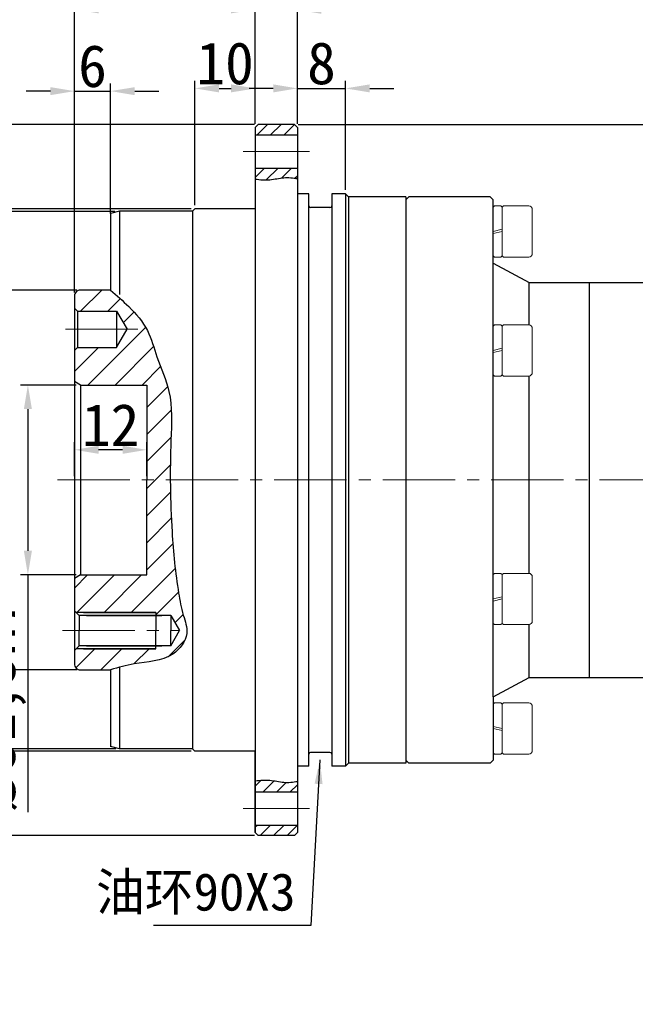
# Model space of a CAD drawing. Header units: millimetres. Extents: x 6028 to 6701, y -895 to -419.
# Tile 5 of 8: x 6267 to 6369, y -678 to -514. Entities that reach past the tile are written whole.
import ezdxf

# ---------------------------------------------------------------- set-up
doc = ezdxf.new("R2010")
doc.units = ezdxf.units.MM
doc.header["$PDSIZE"] = -5
doc.linetypes.add('点画线', pattern=[18, 12, -2, 2, -2])
doc.layers.get('0').update_dxf_attribs({"lineweight": 18})
doc.layers.get('Defpoints').update_dxf_attribs({"lineweight": 18})
for name, color, linetype, lineweight in [('7中心线层', 7, '点画线', 18), ('剖面线', 3, 'Continuous', 15), ('尺寸线层', 3, 'Continuous', 18), ('标注线', 7, 'Continuous', 18), ('粗实线', 7, 'Continuous', 40), ('细实线', 7, 'Continuous', 18)]:
    doc.layers.add(name, color=color, linetype=linetype, lineweight=lineweight)
doc.styles.add('工程字', font='txt')
doc.dimstyles.new('ISO-25', dxfattribs={"dimtxt": 7, "dimasz": 4, "dimexe": 1.25, "dimexo": 0.625, "dimtad": 1, "dimtxsty": '工程字', "dimcen": 2, "dimdle": 8, "dimadec": 0, "dimazin": 0, "dimtfac": 1, "dimtmove": 0, "dimatfit": 3, "dimfxl": 1, "dimarcsym": 0})
pattern_1 = [(45, (-629.8932, -20.587), (-2.245064, 2.245064), [])]

# ---------------------------------------------------------------- blocks, each defined once
blk = doc.blocks.new('*D16')
at = {"layer": 'Defpoints', "color": 0}
for p in [(6282.13, -526.14), (6282.13, -547.07), (6276.13, -560.16)]:
    blk.add_point(p, dxfattribs=at)
at = {"layer": '尺寸线层', "color": 0, "lineweight": -2}
for p, q in [((6276.13, -559.54), (6276.13, -524.89)), ((6282.13, -546.44), (6282.13, -524.89)), ((6272.13, -526.14), (6268.13, -526.14)), ((6276.13, -526.14), (6282.13, -526.14)), ((6286.13, -526.14), (6290.13, -526.14))]:
    blk.add_line(p, q, dxfattribs=at)
at = {"layer": '尺寸线层', "color": 0}
for points in [[(6272.13, -526.81), (6272.13, -525.48), (6276.13, -526.14)], [(6286.13, -525.48), (6286.13, -526.81), (6282.13, -526.14)]]:
    blk.add_solid(points, dxfattribs=at)
at = {"layer": '尺寸线层', "color": 0, "insert": (6279.13, -522.02), "char_height": 7, "attachment_point": 5, "style": '工程字'}
blk.add_mtext('6', dxfattribs=at)
blk = doc.blocks.new('*D17')
at = {"layer": 'Defpoints', "color": 0}
for p in [(6276.13, -512.58), (6306.13, -532.16), (6276.13, -560.16)]:
    blk.add_point(p, dxfattribs=at)
at = {"layer": '尺寸线层', "color": 0, "lineweight": -2}
for p, q in [((6276.13, -559.54), (6276.13, -511.33)), ((6306.13, -531.54), (6306.13, -511.33)), ((6302.13, -512.58), (6280.13, -512.58))]:
    blk.add_line(p, q, dxfattribs=at)
at = {"layer": '尺寸线层', "color": 0}
for points in [[(6280.13, -511.91), (6280.13, -513.24), (6276.13, -512.58)], [(6302.13, -513.24), (6302.13, -511.91), (6306.13, -512.58)]]:
    blk.add_solid(points, dxfattribs=at)
at = {"layer": '尺寸线层', "color": 0, "insert": (6291.13, -508.45), "char_height": 7, "attachment_point": 5, "style": '工程字'}
blk.add_mtext('30', dxfattribs=at)
blk = doc.blocks.new('*D18')
at = {"layer": 'Defpoints', "color": 0}
for p in [(6313.13, -512.58), (6306.13, -532.16), (6313.13, -532.16)]:
    blk.add_point(p, dxfattribs=at)
at = {"layer": '尺寸线层', "color": 0, "lineweight": -2}
for p, q in [((6306.13, -531.54), (6306.13, -511.33)), ((6313.13, -531.54), (6313.13, -511.33)), ((6302.13, -512.58), (6298.13, -512.58)), ((6306.13, -512.58), (6313.13, -512.58)), ((6317.13, -512.58), (6321.13, -512.58))]:
    blk.add_line(p, q, dxfattribs=at)
at = {"layer": '尺寸线层', "color": 0}
for points in [[(6302.13, -513.24), (6302.13, -511.91), (6306.13, -512.58)], [(6317.13, -511.91), (6317.13, -513.24), (6313.13, -512.58)]]:
    blk.add_solid(points, dxfattribs=at)
at = {"layer": '尺寸线层', "color": 0, "insert": (6309.63, -508.45), "char_height": 7, "attachment_point": 5, "style": '工程字'}
blk.add_mtext('7', dxfattribs=at)
blk = doc.blocks.new('*D19')
at = {"layer": 'Defpoints', "color": 0}
for p in [(6411.62, -512.64), (6313.13, -532.16), (6411.62, -590.66)]:
    blk.add_point(p, dxfattribs=at)
at = {"layer": '尺寸线层', "color": 0, "lineweight": -2}
for p, q in [((6313.13, -531.54), (6313.13, -511.39)), ((6317.13, -512.64), (6407.62, -512.64)), ((6411.62, -590.04), (6411.62, -511.39))]:
    blk.add_line(p, q, dxfattribs=at)
at = {"layer": '尺寸线层', "color": 0}
for points in [[(6317.13, -511.98), (6317.13, -513.31), (6313.13, -512.64)], [(6407.62, -513.31), (6407.62, -511.98), (6411.62, -512.64)]]:
    blk.add_solid(points, dxfattribs=at)
at = {"layer": '尺寸线层', "color": 0, "insert": (6362.38, -507.93), "char_height": 7, "attachment_point": 5, "style": '工程字'}
blk.add_mtext('98,5', dxfattribs=at)
blk = doc.blocks.new('*D20')
at = {"layer": 'Defpoints', "color": 0}
for p in [(6276.13, -497.48), (6276.13, -560.16), (6441.62, -611.19)]:
    blk.add_point(p, dxfattribs=at)
at = {"layer": '尺寸线层', "color": 0, "lineweight": -2}
for p, q in [((6276.13, -559.54), (6276.13, -496.23)), ((6441.62, -610.57), (6441.62, -496.23)), ((6437.62, -497.48), (6280.13, -497.48))]:
    blk.add_line(p, q, dxfattribs=at)
at = {"layer": '尺寸线层', "color": 0}
for points in [[(6280.13, -496.82), (6280.13, -498.15), (6276.13, -497.48)], [(6437.62, -498.15), (6437.62, -496.82), (6441.62, -497.48)]]:
    blk.add_solid(points, dxfattribs=at)
at = {"layer": '尺寸线层', "color": 0, "insert": (6358.88, -492.77), "char_height": 7, "attachment_point": 5, "style": '工程字'}
blk.add_mtext('165,5', dxfattribs=at)
blk = doc.blocks.new('*D21')
at = {"layer": 'Defpoints', "color": 0}
for p in [(6312.63, -531.66), (6505.86, -531.66), (6451.11, -677.66)]:
    blk.add_point(p, dxfattribs=at)
at = {"layer": '尺寸线层', "color": 0, "lineweight": -2}
for p, q in [((6313.25, -531.66), (6507.11, -531.66)), ((6505.86, -673.66), (6505.86, -535.66)), ((6451.74, -677.66), (6507.11, -677.66))]:
    blk.add_line(p, q, dxfattribs=at)
at = {"layer": '尺寸线层', "color": 0}
for points in [[(6506.53, -535.66), (6505.19, -535.66), (6505.86, -531.66)], [(6505.19, -673.66), (6506.53, -673.66), (6505.86, -677.66)]]:
    blk.add_solid(points, dxfattribs=at)
at = {"layer": '尺寸线层', "color": 0, "insert": (6501.73, -596.98), "char_height": 7, "attachment_point": 5, "rotation": 90, "style": '工程字'}
blk.add_mtext('146', dxfattribs=at)
blk = doc.blocks.new('*D24')
at = {"layer": 'Defpoints', "color": 0}
for p in [(6306.13, -525.69), (6306.13, -532.16), (6296.13, -545.66)]:
    blk.add_point(p, dxfattribs=at)
at = {"layer": '尺寸线层', "color": 0, "lineweight": -2}
for p, q in [((6296.13, -545.04), (6296.13, -524.44)), ((6306.13, -531.54), (6306.13, -524.44)), ((6300.13, -525.69), (6302.13, -525.69))]:
    blk.add_line(p, q, dxfattribs=at)
at = {"layer": '尺寸线层', "color": 0}
for points in [[(6300.13, -525.02), (6300.13, -526.35), (6296.13, -525.69)], [(6302.13, -526.35), (6302.13, -525.02), (6306.13, -525.69)]]:
    blk.add_solid(points, dxfattribs=at)
at = {"layer": '尺寸线层', "color": 0, "insert": (6301.13, -521.56), "char_height": 7, "attachment_point": 5, "style": '工程字'}
blk.add_mtext('10', dxfattribs=at)
blk = doc.blocks.new('*D25')
at = {"layer": 'Defpoints', "color": 0}
for p in [(6321.13, -525.69), (6313.13, -532.16), (6321.13, -543.16)]:
    blk.add_point(p, dxfattribs=at)
at = {"layer": '尺寸线层', "color": 0, "lineweight": -2}
for p, q in [((6313.13, -531.54), (6313.13, -524.44)), ((6321.13, -542.54), (6321.13, -524.44)), ((6309.13, -525.69), (6305.13, -525.69)), ((6313.13, -525.69), (6321.13, -525.69)), ((6325.13, -525.69), (6329.13, -525.69))]:
    blk.add_line(p, q, dxfattribs=at)
at = {"layer": '尺寸线层', "color": 0}
for points in [[(6309.13, -526.35), (6309.13, -525.02), (6313.13, -525.69)], [(6325.13, -525.02), (6325.13, -526.35), (6321.13, -525.69)]]:
    blk.add_solid(points, dxfattribs=at)
at = {"layer": '尺寸线层', "color": 0, "insert": (6317.13, -521.56), "char_height": 7, "attachment_point": 5, "style": '工程字'}
blk.add_mtext('8', dxfattribs=at)
blk = doc.blocks.new('*D26')
at = {"layer": 'Defpoints', "color": 0}
for p in [(6276.13, -484.06), (6276.13, -553.4), (6451.62, -649.16)]:
    blk.add_point(p, dxfattribs=at)
at = {"layer": '尺寸线层', "color": 0, "lineweight": -2}
for p, q in [((6276.13, -552.78), (6276.13, -482.81)), ((6451.62, -648.54), (6451.62, -482.81)), ((6447.62, -484.06), (6280.13, -484.06))]:
    blk.add_line(p, q, dxfattribs=at)
at = {"layer": '尺寸线层', "color": 0}
for points in [[(6280.13, -483.39), (6280.13, -484.72), (6276.13, -484.06)], [(6447.62, -484.72), (6447.62, -483.39), (6451.62, -484.06)]]:
    blk.add_solid(points, dxfattribs=at)
at = {"layer": '尺寸线层', "color": 0, "insert": (6363.88, -479.34), "char_height": 7, "attachment_point": 5, "style": '工程字'}
blk.add_mtext('175,5', dxfattribs=at)
blk = doc.blocks.new('*D38')
at = {"layer": 'Defpoints', "color": 0}
for p in [(6277.07, -574.91), (6268.4, -606.41), (6277.07, -606.41)]:
    blk.add_point(p, dxfattribs=at)
at = {"layer": '尺寸线层', "color": 0, "lineweight": -2}
for p, q in [((6276.44, -574.91), (6267.15, -574.91)), ((6268.4, -578.91), (6268.4, -602.41)), ((6276.44, -606.41), (6267.15, -606.41)), ((6268.4, -606.41), (6268.4, -645.8))]:
    blk.add_line(p, q, dxfattribs=at)
at = {"layer": '尺寸线层', "color": 0}
for points in [[(6269.07, -578.91), (6267.73, -578.91), (6268.4, -574.91)], [(6267.73, -602.41), (6269.07, -602.41), (6268.4, -606.41)]]:
    blk.add_solid(points, dxfattribs=at)
at = {"layer": '尺寸线层', "color": 0, "insert": (6263.69, -628.11), "char_height": 7, "attachment_point": 5, "rotation": 90, "style": '工程字'}
blk.add_mtext('%%C31,5H7', dxfattribs=at)
blk = doc.blocks.new('*D39')
at = {"layer": 'Defpoints', "color": 0}
for p in [(6276.13, -585.66), (6276.13, -590.66), (6288.13, -590.66)]:
    blk.add_point(p, dxfattribs=at)
at = {"layer": '尺寸线层', "color": 0, "lineweight": -2}
for p, q in [((6276.13, -590.04), (6276.13, -584.41)), ((6288.13, -590.04), (6288.13, -584.41)), ((6284.13, -585.66), (6280.13, -585.66))]:
    blk.add_line(p, q, dxfattribs=at)
at = {"layer": '尺寸线层', "color": 0}
for points in [[(6280.13, -584.99), (6280.13, -586.32), (6276.13, -585.66)], [(6284.13, -586.32), (6284.13, -584.99), (6288.13, -585.66)]]:
    blk.add_solid(points, dxfattribs=at)
at = {"layer": '尺寸线层', "color": 0, "insert": (6282.13, -581.53), "char_height": 7, "attachment_point": 5, "style": '工程字'}
blk.add_mtext('12', dxfattribs=at)
blk = doc.blocks.new('*D40')
at = {"layer": 'Defpoints', "color": 0}
for p in [(6277.13, -559.16), (6256.27, -622.16), (6277.13, -622.16)]:
    blk.add_point(p, dxfattribs=at)
at = {"layer": '尺寸线层', "color": 0, "lineweight": -2}
for p, q in [((6276.5, -559.16), (6255.02, -559.16)), ((6256.27, -563.16), (6256.27, -618.16)), ((6276.5, -622.16), (6255.02, -622.16))]:
    blk.add_line(p, q, dxfattribs=at)
at = {"layer": '尺寸线层', "color": 0}
for points in [[(6256.94, -563.16), (6255.6, -563.16), (6256.27, -559.16)], [(6255.6, -618.16), (6256.94, -618.16), (6256.27, -622.16)]]:
    blk.add_solid(points, dxfattribs=at)
at = {"layer": '尺寸线层', "color": 0, "insert": (6252.15, -590.66), "char_height": 7, "attachment_point": 5, "rotation": 90, "style": '工程字'}
blk.add_mtext('%%C63h7', dxfattribs=at)
blk = doc.blocks.new('*D41')
at = {"layer": 'Defpoints', "color": 0}
for p in [(6283.48, -546.1), (6246.79, -635.26), (6283.63, -635.26)]:
    blk.add_point(p, dxfattribs=at)
at = {"layer": '尺寸线层', "color": 0, "lineweight": -2}
for p, q in [((6282.85, -546.1), (6245.54, -546.1)), ((6246.79, -550.1), (6246.79, -631.26)), ((6283, -635.26), (6245.54, -635.26))]:
    blk.add_line(p, q, dxfattribs=at)
at = {"layer": '尺寸线层', "color": 0}
for points in [[(6247.46, -550.1), (6246.13, -550.1), (6246.79, -546.1)], [(6246.13, -631.26), (6247.46, -631.26), (6246.79, -635.26)]]:
    blk.add_solid(points, dxfattribs=at)
at = {"layer": '尺寸线层', "color": 0, "insert": (6242.67, -591.06), "char_height": 7, "attachment_point": 5, "rotation": 90, "style": '工程字'}
blk.add_mtext('%%C89.2', dxfattribs=at)
blk = doc.blocks.new('*D42')
at = {"layer": 'Defpoints', "color": 0}
for p in [(6296.13, -545.66), (6235.28, -635.66), (6296.13, -635.66)]:
    blk.add_point(p, dxfattribs=at)
at = {"layer": '尺寸线层', "color": 0, "lineweight": -2}
for p, q in [((6295.5, -545.66), (6234.03, -545.66)), ((6235.28, -549.66), (6235.28, -631.66)), ((6295.5, -635.66), (6234.03, -635.66))]:
    blk.add_line(p, q, dxfattribs=at)
at = {"layer": '尺寸线层', "color": 0}
for points in [[(6235.94, -549.66), (6234.61, -549.66), (6235.28, -545.66)], [(6234.61, -631.66), (6235.94, -631.66), (6235.28, -635.66)]]:
    blk.add_solid(points, dxfattribs=at)
at = {"layer": '尺寸线层', "color": 0, "insert": (6231.15, -590.66), "char_height": 7, "attachment_point": 5, "rotation": 90, "style": '工程字'}
blk.add_mtext('%%C90h7', dxfattribs=at)
blk = doc.blocks.new('*D43')
at = {"layer": 'Defpoints', "color": 0}
for p in [(6225.08, -531.66), (6306.63, -531.66), (6306.63, -649.66)]:
    blk.add_point(p, dxfattribs=at)
at = {"layer": '尺寸线层', "color": 0, "lineweight": -2}
for p, q in [((6306, -531.66), (6223.83, -531.66)), ((6225.08, -645.66), (6225.08, -535.66)), ((6306, -649.66), (6223.83, -649.66))]:
    blk.add_line(p, q, dxfattribs=at)
at = {"layer": '尺寸线层', "color": 0}
for points in [[(6225.75, -535.66), (6224.42, -535.66), (6225.08, -531.66)], [(6224.42, -645.66), (6225.75, -645.66), (6225.08, -649.66)]]:
    blk.add_solid(points, dxfattribs=at)
at = {"layer": '尺寸线层', "color": 0, "insert": (6220.96, -590.66), "char_height": 7, "attachment_point": 5, "rotation": 90, "style": '工程字'}
blk.add_mtext('%%C118', dxfattribs=at)

msp = doc.modelspace()

# ---------------------------------------------------------------- hatches: boundary and pattern name
at = {"layer": '剖面线', "lineweight": -3}
h = msp.add_hatch(dxfattribs=at)
h.set_pattern_fill('ANSI31', color=0, scale=0.5, style=0)
h.set_pattern_definition([(45, (1365.8152, 580.8976), (-1.122532, 1.122532), [])])
h.paths.add_polyline_path([(6312.6291, -649.6642), (6313.1291, -649.1642), (6313.1291, -647.9142), (6306.1291, -647.9142), (6306.1291, -649.1642), (6306.6291, -649.6642)])
edge = h.paths.add_edge_path()
edge.add_spline(control_points=[(6313.1291, -640.6675), (6312.3873, -640.8013), (6310.8604, -640.9634), (6308.5331, -640.3412), (6306.9384, -640.4707), (6306.1291, -640.6013)], knot_values=[2.04675201, 2.04675201, 2.04675201, 2.04675201, 4.28996918, 6.66664357, 9.110985, 9.110985, 9.110985, 9.110985], degree=3, periodic=0)
edge.add_line((6306.1291, -640.6013), (6306.1291, -642.4142))
edge.add_line((6306.1291, -642.4142), (6313.1291, -642.4142))
edge.add_line((6313.1291, -642.4142), (6313.1291, -640.6675))
edge = h.paths.add_edge_path()
edge.add_line((6306.1291, -538.9142), (6306.1291, -540.7271))
edge.add_spline(control_points=[(6306.1291, -540.7271), (6306.9384, -540.8576), (6308.5331, -540.9872), (6310.8604, -540.365), (6312.3873, -540.5271), (6313.1291, -540.6609)], knot_values=[2.04675201, 2.04675201, 2.04675201, 2.04675201, 4.49109344, 6.86776783, 9.110985, 9.110985, 9.110985, 9.110985], degree=3, periodic=0)
edge.add_line((6313.1291, -540.6609), (6313.1291, -538.9142))
edge.add_line((6313.1291, -538.9142), (6306.1291, -538.9142))
h.paths.add_polyline_path([(6313.1291, -533.4142), (6313.1291, -532.1642), (6312.6291, -531.6642), (6306.6291, -531.6642), (6306.1291, -532.1642), (6306.1291, -533.4142)])
at = {"layer": '标注线'}
h = msp.add_hatch(dxfattribs=at)
h.set_pattern_fill('ANSI31', color=256, style=0)
h.set_pattern_definition(pattern_1)
edge = h.paths.add_edge_path()
edge.add_spline(control_points=[(6292.036, -590.6642), (6292.0241, -588.47), (6292.1027, -583.5651), (6292.5363, -576.4904), (6289.8112, -570.7445), (6288.5217, -565.588), (6285.4217, -562.0408), (6283.1451, -560.0519), (6282.1291, -559.1642)], knot_values=[0, 0, 0, 0, 6.59353074, 14.68485915, 20.74014915, 25.38977338, 30.42885274, 34.49056721, 34.49056721, 34.49056721, 34.49056721], degree=3, periodic=0)
edge.add_line((6282.1291, -559.1642), (6277.1291, -559.1642))
edge.add_arc((6277.1291, -560.1642), 1, 89.999829, 180)
edge.add_line((6276.1291, -560.1642), (6276.1291, -562.1642))
edge.add_line((6276.1291, -562.1642), (6276.6291, -562.6642))
edge.add_line((6276.6291, -562.6642), (6283.1291, -562.6642))
edge.add_line((6283.1291, -562.6642), (6284.8611, -565.6642))
edge.add_line((6284.8611, -565.6642), (6283.1291, -568.6642))
edge.add_line((6283.1291, -568.6642), (6276.6291, -568.6642))
edge.add_line((6276.6291, -568.6642), (6276.1291, -569.1642))
edge.add_line((6276.1291, -569.1642), (6276.1291, -574.3368))
edge.add_line((6276.1291, -574.3368), (6277.1291, -574.9142))
edge.add_line((6277.1291, -574.9142), (6288.1291, -574.9142))
edge.add_line((6288.1291, -574.9142), (6288.1291, -590.6642))
edge.add_line((6288.1291, -590.6642), (6292.036, -590.6642))
h.paths.add_polyline_path([(6277.7533, -574.5322), (6286.5049, -574.5322), (6286.5049, -588.5322), (6277.7533, -588.5322)], flags=24)
h.paths.add_polyline_path([(6256.4006, -605.1017), (6256.4006, -576.2267), (6271.2756, -576.2267), (6271.2756, -605.1017)], flags=24)
h.paths.add_polyline_path([(6245.145, -602.3309), (6245.145, -578.9975), (6259.145, -578.9975), (6259.145, -602.3309)], flags=24)
h.paths.add_polyline_path([(6235.6682, -601.5756), (6235.6682, -580.5528), (6249.6682, -580.5528), (6249.6682, -601.5756)], flags=24)
h.paths.add_polyline_path([(6224.1532, -602.3414), (6224.1532, -578.987), (6238.1532, -578.987), (6238.1532, -602.3414)], flags=24)
h.paths.add_polyline_path([(6213.957, -599.1225), (6213.957, -582.2059), (6227.957, -582.2059), (6227.957, -599.1225)], flags=24)
h = msp.add_hatch(dxfattribs=at)
h.set_pattern_fill('ANSI31', color=256, style=0)
h.set_pattern_definition(pattern_1)
edge = h.paths.add_edge_path()
edge.add_line((6289.6291, -612.6642), (6289.6291, -613.1642))
edge.add_line((6289.6291, -613.1642), (6292.1291, -613.1642))
edge.add_line((6292.1291, -613.1642), (6293.5725, -615.6642))
edge.add_line((6293.5725, -615.6642), (6292.1291, -618.1642))
edge.add_line((6292.1291, -618.1642), (6289.6291, -618.1642))
edge.add_line((6289.6291, -618.1642), (6289.6291, -618.6642))
edge.add_line((6289.6291, -618.6642), (6276.4291, -618.6642))
edge.add_line((6276.4291, -618.6642), (6276.1291, -618.9642))
edge.add_line((6276.1291, -618.9642), (6276.1291, -621.1642))
edge.add_arc((6277.1291, -621.1642), 1, 180, 270.000171)
edge.add_line((6277.1291, -622.1642), (6282.1291, -622.1642))
edge.add_spline(control_points=[(6282.1291, -622.1642), (6283.4235, -621.7832), (6286.8166, -620.7843), (6292.0166, -620.8109), (6295.3881, -616.4997), (6294.0329, -612.862), (6292.9922, -607.3463), (6292.2623, -599.7813), (6292.0515, -593.5369), (6292.036, -590.6642)], knot_values=[34.49056721, 34.49056721, 34.49056721, 34.49056721, 38.548673, 45.12841305, 49.26560378, 52.36702222, 56.09700134, 66.32073344, 74.95333057, 74.95333057, 74.95333057, 74.95333057], degree=3, periodic=0)
edge.add_line((6292.036, -590.6642), (6288.1291, -590.6642))
edge.add_line((6288.1291, -590.6642), (6288.1291, -606.4142))
edge.add_line((6288.1291, -606.4142), (6277.1291, -606.4142))
edge.add_line((6277.1291, -606.4142), (6276.1291, -606.9915))
edge.add_line((6276.1291, -606.9915), (6276.1291, -612.3642))
edge.add_line((6276.1291, -612.3642), (6276.4291, -612.6642))
edge.add_line((6276.4291, -612.6642), (6289.6291, -612.6642))
h.paths.add_polyline_path([(6473.0776, -609.3934), (6473.0776, -590.435), (6487.9526, -590.435), (6487.9526, -609.3934)], flags=24)
h.paths.add_polyline_path([(6440.0611, -668.5809), (6440.0611, -662.7475), (6454.0611, -662.7475), (6454.0611, -668.5809)], flags=24)
h.paths.add_polyline_path([(6449.9997, -656.1225), (6449.9997, -646.2059), (6463.9997, -646.2059), (6463.9997, -656.1225)], flags=24)
h.paths.add_polyline_path([(6460.2218, -640.935), (6460.2218, -624.8934), (6475.0968, -624.8934), (6475.0968, -640.935)], flags=24)

# ---------------------------------------------------------------- linework, layer by layer
for p, q in [((6345.6243, -545.2441), (6345.6243, -553.3441)), ((6345.6291, -545.3767), (6345.8291, -545.1767)), ((6345.6291, -545.3767), (6345.8291, -545.1767)), ((6345.6291, -545.3767), (6345.6291, -553.4767)), ((6345.6291, -545.3767), (6345.6291, -553.4767)), ((6346.9291, -545.1767), (6345.8291, -545.1767)), ((6346.9291, -545.1767), (6345.8291, -545.1767)), ((6347.1291, -545.3767), (6346.9291, -545.1767)), ((6347.1291, -545.3767), (6346.9291, -545.1767)), ((6347.1291, -545.3767), (6347.3291, -545.1767)), ((6347.1291, -545.3767), (6347.3291, -545.1767)), ((6347.1291, -545.3767), (6347.1291, -553.4767)), ((6347.1291, -545.3767), (6347.1291, -553.4767)), ((6347.3291, -545.1767), (6351.5291, -545.1767)), ((6347.3291, -545.1767), (6351.5291, -545.1767)), ((6352.1291, -553.0767), (6352.1291, -545.7767)), ((6352.1291, -553.0767), (6352.1291, -545.7767)), ((6345.6291, -549.4267), (6347.1291, -549.0699)), ((6345.6291, -549.4267), (6347.1291, -549.0699)), ((6345.6291, -549.7836), (6347.1291, -549.4267)), ((6345.6291, -549.7836), (6347.1291, -549.4267)), ((6345.8291, -553.6767), (6345.6291, -553.4767)), ((6345.8291, -553.6767), (6345.6291, -553.4767)), ((6346.9291, -553.6767), (6345.8291, -553.6767)), ((6346.9291, -553.6767), (6345.8291, -553.6767)), ((6346.9291, -553.6767), (6347.1291, -553.4767)), ((6346.9291, -553.6767), (6347.1291, -553.4767)), ((6347.1291, -553.4767), (6347.3291, -553.6767)), ((6347.1291, -553.4767), (6347.3291, -553.6767)), ((6347.3291, -553.6767), (6351.5291, -553.6767)), ((6347.3291, -553.6767), (6351.5291, -553.6767)), ((6345.6291, -565.1156), (6345.8291, -564.9156)), ((6345.6291, -565.1156), (6345.8291, -564.9156)), ((6345.6291, -565.1156), (6345.6291, -573.2156)), ((6345.6291, -565.1156), (6345.6291, -573.2156)), ((6346.9291, -564.9156), (6345.8291, -564.9156)), ((6346.9291, -564.9156), (6345.8291, -564.9156)), ((6347.1291, -565.1156), (6346.9291, -564.9156)), ((6347.1291, -565.1156), (6346.9291, -564.9156)), ((6347.1291, -565.1156), (6347.3291, -564.9156)), ((6347.1291, -565.1156), (6347.3291, -564.9156)), ((6347.1291, -565.1156), (6347.1291, -573.2156)), ((6347.1291, -565.1156), (6347.1291, -573.2156)), ((6347.3291, -564.9156), (6351.5291, -564.9156)), ((6347.3291, -564.9156), (6351.5291, -564.9156)), ((6352.1291, -572.8156), (6352.1291, -565.5156)), ((6352.1291, -572.8156), (6352.1291, -565.5156)), ((6345.6291, -569.1656), (6347.1291, -568.8088)), ((6345.6291, -569.1656), (6347.1291, -568.8088)), ((6345.6291, -569.5225), (6347.1291, -569.1656)), ((6345.6291, -569.5225), (6347.1291, -569.1656)), ((6345.8291, -573.4156), (6345.6291, -573.2156)), ((6345.8291, -573.4156), (6345.6291, -573.2156)), ((6346.9291, -573.4156), (6345.8291, -573.4156)), ((6346.9291, -573.4156), (6345.8291, -573.4156)), ((6346.9291, -573.4156), (6347.1291, -573.2156)), ((6346.9291, -573.4156), (6347.1291, -573.2156)), ((6347.1291, -573.2156), (6347.3291, -573.4156)), ((6347.1291, -573.2156), (6347.3291, -573.4156)), ((6347.3291, -573.4156), (6351.5291, -573.4156)), ((6347.3291, -573.4156), (6351.5291, -573.4156)), ((6345.6291, -606.3531), (6345.8291, -606.1531)), ((6345.6291, -606.3531), (6345.8291, -606.1531)), ((6345.6291, -606.3531), (6345.6291, -614.4531)), ((6345.6291, -606.3531), (6345.6291, -614.4531)), ((6346.9291, -606.1531), (6345.8291, -606.1531)), ((6346.9291, -606.1531), (6345.8291, -606.1531)), ((6347.1291, -606.3531), (6346.9291, -606.1531)), ((6347.1291, -606.3531), (6346.9291, -606.1531)), ((6347.1291, -606.3531), (6347.3291, -606.1531)), ((6347.1291, -606.3531), (6347.3291, -606.1531)), ((6347.1291, -606.3531), (6347.1291, -614.4531)), ((6347.1291, -606.3531), (6347.1291, -614.4531)), ((6347.3291, -606.1531), (6351.5291, -606.1531)), ((6347.3291, -606.1531), (6351.5291, -606.1531)), ((6352.1291, -614.0531), (6352.1291, -606.7531)), ((6352.1291, -614.0531), (6352.1291, -606.7531)), ((6345.6291, -610.4031), (6347.1291, -610.0463)), ((6345.6291, -610.4031), (6347.1291, -610.0463)), ((6345.6291, -610.76), (6347.1291, -610.4031)), ((6345.6291, -610.76), (6347.1291, -610.4031)), ((6345.8291, -614.6531), (6345.6291, -614.4531)), ((6345.8291, -614.6531), (6345.6291, -614.4531)), ((6346.9291, -614.6531), (6345.8291, -614.6531)), ((6346.9291, -614.6531), (6345.8291, -614.6531)), ((6346.9291, -614.6531), (6347.1291, -614.4531)), ((6346.9291, -614.6531), (6347.1291, -614.4531)), ((6347.1291, -614.4531), (6347.3291, -614.6531)), ((6347.1291, -614.4531), (6347.3291, -614.6531)), ((6347.3291, -614.6531), (6351.5291, -614.6531)), ((6347.3291, -614.6531), (6351.5291, -614.6531)), ((6345.6243, -636.0843), (6345.6243, -627.9843)), ((6345.8291, -627.6517), (6345.6291, -627.8517)), ((6345.8291, -627.6517), (6345.6291, -627.8517)), ((6345.6291, -635.9517), (6345.6291, -627.8517)), ((6345.6291, -635.9517), (6345.6291, -627.8517)), ((6346.9291, -627.6517), (6345.8291, -627.6517)), ((6346.9291, -627.6517), (6345.8291, -627.6517)), ((6346.9291, -627.6517), (6347.1291, -627.8517)), ((6346.9291, -627.6517), (6347.1291, -627.8517)), ((6347.1291, -627.8517), (6347.3291, -627.6517)), ((6347.1291, -627.8517), (6347.3291, -627.6517)), ((6347.1291, -635.9517), (6347.1291, -627.8517)), ((6347.1291, -635.9517), (6347.1291, -627.8517)), ((6347.3291, -627.6517), (6351.5291, -627.6517)), ((6347.3291, -627.6517), (6351.5291, -627.6517)), ((6352.1291, -628.2517), (6352.1291, -635.5517)), ((6352.1291, -628.2517), (6352.1291, -635.5517)), ((6345.6291, -631.5448), (6347.1291, -631.9017)), ((6345.6291, -631.5448), (6347.1291, -631.9017)), ((6345.6291, -631.9017), (6347.1291, -632.2585)), ((6345.6291, -631.9017), (6347.1291, -632.2585)), ((6345.6291, -635.9517), (6345.8291, -636.1517)), ((6345.6291, -635.9517), (6345.8291, -636.1517)), ((6346.9291, -636.1517), (6345.8291, -636.1517)), ((6346.9291, -636.1517), (6345.8291, -636.1517)), ((6347.1291, -635.9517), (6346.9291, -636.1517)), ((6347.1291, -635.9517), (6346.9291, -636.1517)), ((6347.1291, -635.9517), (6347.3291, -636.1517)), ((6347.1291, -635.9517), (6347.3291, -636.1517)), ((6347.3291, -636.1517), (6351.5291, -636.1517)), ((6347.3291, -636.1517), (6351.5291, -636.1517))]:
    msp.add_line(p, q)
for centre, start, end in [((6351.5291, -545.7767), 0, 90), ((6351.5291, -553.0767), 270, 0), ((6351.5291, -565.5156), 0, 90), ((6351.5291, -565.5156), 0, 90), ((6351.5291, -572.8156), 270, 0), ((6351.5291, -572.8156), 270, 0), ((6351.5291, -606.7531), 0, 90), ((6351.5291, -606.7531), 0, 90), ((6351.5291, -614.0531), 270, 0), ((6351.5291, -614.0531), 270, 0), ((6351.5291, -628.2517), 0, 90), ((6351.5291, -635.5517), 270, 0)]:
    msp.add_arc(centre, 0.6, start, end)
at = {"layer": '7中心线层', "color": 0}
for p, q in [((6304.1291, -536.1642), (6315.1291, -536.1642)), ((6304.1291, -536.1642), (6315.1291, -536.1642)), ((6274.6291, -565.6642), (6286.6291, -565.6642)), ((6274.1291, -615.6642), (6293.4447, -615.6642)), ((6304.1291, -645.1642), (6315.1291, -645.1642))]:
    msp.add_line(p, q, dxfattribs=at)
at = {"layer": '7中心线层'}
msp.add_line((6273.3041, -590.6642), (6411.6243, -590.6642), dxfattribs=at)
at = {"layer": '粗实线', "color": 0, "linetype": 'Continuous', "lineweight": 30}
for p, q in [((6306.6291, -531.6642), (6306.1291, -532.1642)), ((6306.6291, -531.6642), (6306.1291, -532.1642)), ((6306.1291, -532.1642), (6306.1291, -545.6642)), ((6306.1291, -532.1642), (6306.1291, -649.1642)), ((6312.6291, -531.6642), (6306.6291, -531.6642)), ((6312.6291, -531.6642), (6306.6291, -531.6642)), ((6313.1291, -532.1642), (6312.6291, -531.6642)), ((6313.1291, -532.1642), (6312.6291, -531.6642)), ((6313.1291, -532.1642), (6313.1291, -649.1642)), ((6306.1291, -533.4142), (6313.1291, -533.4142)), ((6306.1291, -538.9142), (6313.1291, -538.9142)), ((6315.0291, -543.1642), (6313.1291, -543.1642)), ((6315.0291, -638.1642), (6315.0291, -543.1642)), ((6321.1291, -543.1642), (6318.8291, -543.1642)), ((6318.8291, -543.1642), (6318.8291, -638.1642)), ((6321.6291, -543.6642), (6321.1291, -543.1642)), ((6321.1291, -543.1642), (6321.1291, -638.1642)), ((6331.1243, -543.6642), (6321.6291, -543.6642)), ((6321.6291, -543.6642), (6321.6291, -637.6642)), ((6331.1243, -543.6642), (6331.1243, -637.6642)), ((6295.7291, -546.0642), (6296.1291, -545.6642)), ((6296.1291, -545.6642), (6296.1291, -545.6642)), ((6296.1291, -545.6642), (6296.1291, -545.6642)), ((6306.1291, -545.6642), (6296.1291, -545.6642)), ((6306.1291, -545.6642), (6296.1291, -545.6642)), ((6318.5291, -545.4642), (6315.3291, -545.4642)), ((6283.6291, -546.0642), (6282.1291, -546.4661)), ((6282.1291, -546.4661), (6282.1291, -559.1642)), ((6295.7291, -546.0642), (6283.6291, -546.0642)), ((6283.6291, -546.0642), (6283.6291, -559.888)), ((6295.7291, -546.0642), (6295.7291, -635.2642)), ((6276.1291, -560.1642), (6276.1291, -621.1642)), ((6282.1291, -559.1642), (6277.1291, -559.1642)), ((6276.6291, -562.6642), (6276.1291, -562.1642)), ((6276.6291, -562.6642), (6276.6291, -568.6642)), ((6276.6291, -562.6642), (6283.1291, -562.6642)), ((6283.1291, -562.6642), (6283.1291, -568.6642)), ((6283.1291, -562.6642), (6284.8611, -565.6642)), ((6283.1291, -568.6642), (6284.8611, -565.6642)), ((6276.6291, -568.6642), (6276.1291, -569.1642)), ((6276.6291, -568.6642), (6283.1291, -568.6642)), ((6277.1291, -574.9142), (6276.1291, -574.3368)), ((6277.1291, -574.9142), (6277.1291, -606.4142)), ((6277.1291, -574.9142), (6288.1291, -574.9142)), ((6288.1291, -574.9142), (6288.1291, -590.6642)), ((6288.1291, -606.4142), (6288.1291, -590.6642)), ((6277.1291, -606.4142), (6276.1291, -606.9915)), ((6277.1291, -606.4142), (6288.1291, -606.4142)), ((6276.1291, -612.3642), (6276.9291, -613.1642)), ((6276.9291, -613.1642), (6276.9291, -615.6642)), ((6292.1291, -613.1642), (6276.9291, -613.1642)), ((6278.1291, -613.1642), (6290.6291, -613.1642)), ((6289.6291, -612.6642), (6289.6291, -615.6642)), ((6289.6291, -612.6642), (6289.6291, -615.6642)), ((6292.1291, -613.1642), (6292.1291, -615.6642)), ((6292.1291, -613.1642), (6293.5725, -615.6642)), ((6276.9291, -618.1642), (6276.9291, -615.6642)), ((6289.6291, -618.6642), (6289.6291, -615.6642)), ((6289.6291, -618.6642), (6289.6291, -615.6642)), ((6292.1291, -618.1642), (6292.1291, -615.6642)), ((6292.1291, -618.1642), (6293.5725, -615.6642)), ((6276.1291, -618.9642), (6276.9291, -618.1642)), ((6292.1291, -618.1642), (6276.9291, -618.1642)), ((6278.1291, -618.1642), (6290.6291, -618.1642)), ((6277.1291, -622.1642), (6282.1291, -622.1642)), ((6282.1291, -622.1642), (6282.1291, -634.8623)), ((6283.6291, -621.732), (6283.6291, -635.2642)), ((6283.6291, -635.2642), (6282.1291, -634.8623)), ((6295.7291, -635.2642), (6283.6291, -635.2642)), ((6295.7291, -635.2642), (6296.1291, -635.6642)), ((6296.1291, -635.6642), (6296.1291, -635.6642)), ((6296.1291, -635.6642), (6296.1291, -635.6642)), ((6306.1291, -635.6642), (6296.1291, -635.6642)), ((6306.1291, -635.6642), (6296.1291, -635.6642)), ((6306.1291, -649.1642), (6306.1291, -635.6642)), ((6318.5291, -635.8642), (6315.3291, -635.8642)), ((6315.0291, -638.1642), (6313.1291, -638.1642)), ((6321.1291, -638.1642), (6318.8291, -638.1642)), ((6321.6291, -637.6642), (6321.1291, -638.1642)), ((6331.1243, -637.6642), (6321.6291, -637.6642)), ((6306.1291, -642.4142), (6313.1291, -642.4142)), ((6306.1291, -647.9142), (6313.1291, -647.9142)), ((6306.6291, -649.6642), (6306.1291, -649.1642)), ((6306.6291, -649.6642), (6306.1291, -649.1642)), ((6312.6291, -649.6642), (6306.6291, -649.6642)), ((6312.6291, -649.6642), (6306.6291, -649.6642)), ((6313.1291, -649.1642), (6312.6291, -649.6642)), ((6313.1291, -649.1642), (6312.6291, -649.6642))]:
    msp.add_line(p, q, dxfattribs=at)
at = {"layer": '粗实线', "linetype": 'Continuous', "lineweight": 30}
for p, q in [((6331.1243, -544.1642), (6331.6243, -543.6642)), ((6345.1243, -543.6642), (6331.6243, -543.6642)), ((6345.1243, -543.6642), (6345.6243, -544.1642)), ((6345.6243, -626.6642), (6345.6243, -544.1642)), ((6345.6243, -554.6642), (6351.6243, -557.9142)), ((6351.6243, -557.9142), (6361.6243, -557.9142)), ((6361.6243, -557.9142), (6379.6243, -557.9142)), ((6345.6243, -626.6642), (6351.6243, -623.4142)), ((6351.6243, -623.4142), (6361.6243, -623.4142)), ((6361.6243, -623.4142), (6379.6243, -623.4142)), ((6345.6243, -626.6642), (6345.6243, -637.1642)), ((6331.1243, -637.1642), (6331.6243, -637.6642)), ((6331.1243, -637.1642), (6331.6243, -637.6642)), ((6345.1243, -637.6642), (6345.6243, -637.1642)), ((6345.1243, -637.6642), (6331.6243, -637.6642))]:
    msp.add_line(p, q, dxfattribs=at)
at = {"layer": '粗实线', "color": 0, "lineweight": 30}
for p, q in [((6351.6243, -564.9232), (6351.6243, -557.9142)), ((6361.6243, -623.4142), (6361.6243, -557.9142)), ((6351.6243, -606.1607), (6351.6243, -573.408)), ((6351.6243, -623.4142), (6351.6243, -614.6455))]:
    msp.add_line(p, q, dxfattribs=at)
at = {"layer": '粗实线', "color": 0, "linetype": 'Continuous', "lineweight": 30}
for centre, radius, start, end in [((6315.3291, -545.1642), 0.3, 180, 270), ((6318.5291, -545.1642), 0.3, 270, 0), ((6277.1291, -560.1642), 1, 89.999829, 180), ((6277.1291, -621.1642), 1, 180, 270.000171), ((6315.3291, -636.1642), 0.3, 90, 180), ((6318.5291, -636.1642), 0.3, 0, 90)]:
    msp.add_arc(centre, radius, start, end, dxfattribs=at)
at = {"layer": '细实线', "color": 0, "linetype": 'Continuous', "lineweight": -3}
for p, q in [((6289.6291, -612.6642), (6276.4291, -612.6642)), ((6277.6291, -612.6642), (6289.6291, -612.6642)), ((6289.6291, -618.6642), (6276.4291, -618.6642)), ((6277.6291, -618.6642), (6289.6291, -618.6642))]:
    msp.add_line(p, q, dxfattribs=at)
at = {"layer": '细实线', "color": 0, "lineweight": -3}
for points in [[(6306.1291, -540.7271), (6306.9384, -540.8576), (6308.5331, -540.9872), (6310.8604, -540.365), (6312.3873, -540.5271), (6313.1291, -540.6609)], [(6306.1291, -640.6013), (6306.9384, -640.4707), (6308.5331, -640.3412), (6310.8604, -640.9634), (6312.3873, -640.8013), (6313.1291, -640.6675)]]:
    msp.add_open_spline(points, degree=3, knots=[2.04675201, 2.04675201, 2.04675201, 2.04675201, 4.49109344, 6.86776783, 9.110985, 9.110985, 9.110985, 9.110985], dxfattribs=at)
at = {"layer": '细实线', "color": 0, "linetype": 'Continuous', "lineweight": -3}
msp.add_spline([(6282.1291, -559.1642), (6285.1324, -561.8987), (6288.2333, -565.8708), (6289.8234, -570.24), (6291.8111, -575.9598), (6292.1407, -584.0444), (6292.3281, -599.2693), (6293.4171, -609.4349), (6294.1986, -613.0821), (6294.7717, -616.1301), (6292.4401, -619.5477), (6286.0633, -621.1692), (6282.1291, -622.1642)], degree=3, dxfattribs=at)

# ---------------------------------------------------------------- texts
at = {"layer": '尺寸线层', "linetype": 'ByBlock', "insert": (6279.6996, -655.8928), "char_height": 6.75, "width": 40.8059, "attachment_point": 1, "style": '工程字'}
msp.add_mtext('{\\H0.9222x;油环90X3\\P}', dxfattribs=at)

# ---------------------------------------------------------------- dimensions: what is measured, and where the dimension line sits
at = {"layer": '尺寸线层'}
dim = msp.add_linear_dim(base=(6276.1291, -484.0557), p1=(6451.6243, -649.1642), p2=(6276.1291, -553.4048), dimstyle='ISO-25', dxfattribs=at)
dim.commit()
dim.dimension.update_dxf_attribs({"geometry": '*D26', "text_midpoint": (6363.8767, -479.3441)})
for base, p1, p2, picture, middle in [((6276.1291, -497.4839), (6441.6243, -611.1923), (6276.1291, -560.1642), '*D20', (6358.8767, -492.7723)), ((6276.1291, -512.5771), (6306.1291, -532.1642), (6276.1291, -560.1642), '*D17', (6291.1291, -508.4521)), ((6313.1291, -512.5771), (6306.1291, -532.1642), (6313.1291, -532.1642), '*D18', (6309.6291, -508.4521)), ((6411.6243, -512.6447), (6313.1291, -532.1642), (6411.6243, -590.6642), '*D19', (6362.3767, -507.9331)), ((6282.1291, -526.145), (6276.1291, -560.1642), (6282.1291, -547.0661), '*D16', (6279.1291, -522.02)), ((6306.1291, -525.6863), (6296.1291, -545.6642), (6306.1291, -532.1642), '*D24', (6301.1291, -521.5613)), ((6321.1291, -525.6863), (6313.1291, -532.1642), (6321.1291, -543.1642), '*D25', (6317.1291, -521.5613)), ((6276.1291, -585.6572), (6288.1291, -590.6642), (6276.1291, -590.6642), '*D39', (6282.1291, -581.5322))]:
    dim = msp.add_linear_dim(base=base, p1=p1, p2=p2, dimstyle='ISO-25', override={"dimtxsty": '工程字'}, dxfattribs=at)
    dim.commit()
    dim.dimension.update_dxf_attribs({"geometry": picture, "text_midpoint": middle})
for base, p1, p2, text, picture, middle in [((6225.082, -531.6642), (6306.6291, -649.6642), (6306.6291, -531.6642), '%%C<>', '*D43', (6225.082, -590.6642)), ((6235.2782, -635.6642), (6296.1291, -545.6642), (6296.1291, -635.6642), '%%C<>h7', '*D42', (6235.2782, -590.6642)), ((6246.7932, -635.2642), (6283.4791, -546.1044), (6283.6291, -635.2642), '%%C89.2', '*D41', (6246.7932, -591.0642)), ((6256.27, -622.1642), (6277.1291, -559.1642), (6277.1293, -622.1642), '%%C<>h7', '*D40', (6256.27, -590.6642))]:
    dim = msp.add_linear_dim(base=base, p1=p1, p2=p2, angle=90, text=text, dimstyle='ISO-25', override={"dimtxsty": '工程字'}, dxfattribs=at)
    dim.commit()
    dim.dimension.update_dxf_attribs({"geometry": picture, "text_midpoint": middle, "dimtype": 160})
dim = msp.add_linear_dim(base=(6505.8596, -531.6642), p1=(6451.1106, -677.6642), p2=(6312.6291, -531.6642), angle=90, dimstyle='ISO-25', override={"dimtxsty": '工程字'}, dxfattribs=at)
dim.commit()
dim.dimension.update_dxf_attribs({"geometry": '*D21', "text_midpoint": (6505.8596, -596.98), "dimtype": 160})
dim = msp.add_linear_dim(base=(6268.4006, -606.4142), p1=(6277.0669, -574.9142), p2=(6277.0669, -606.4142), angle=90, text='%%C<>H7', dimstyle='ISO-25', override={"dimtxsty": '工程字'}, dxfattribs=at)
dim.commit()
dim.dimension.update_dxf_attribs({"geometry": '*D38', "text_midpoint": (6263.689, -628.109)})

# ---------------------------------------------------------------- leaders
msp.add_leader([(6316.8678, -637.1095), (6315.3749, -664.6032), (6289.2721, -664.6032)], dimstyle='ISO-25', override={"dimgap": 0.625, "dimtad": 0}, dxfattribs=at)

doc.saveas('drawing.dxf')
